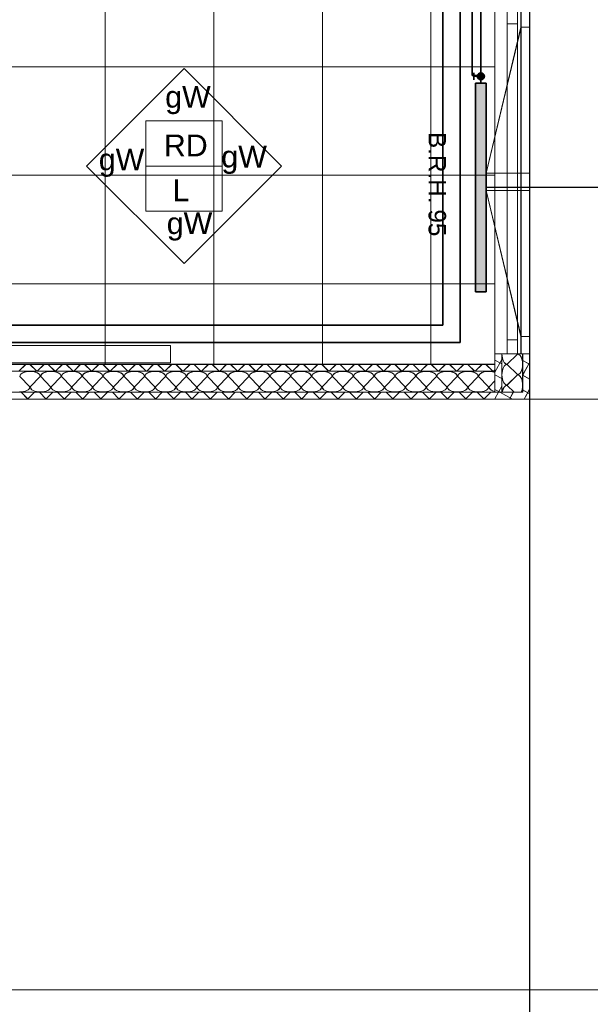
# Model space of a CAD drawing. Extents: x 229 to 926, y 37 to 878.
# Tile 13 of 162: x 615 to 681, y 96 to 209. Entities that reach past the tile are written whole.
import ezdxf
from ezdxf.lldxf.tags import DXFTag

# ---------------------------------------------------------------- set-up
doc = ezdxf.new("R2010")
doc.units = 0
doc.layers.get('0').update_dxf_attribs({"lineweight": 13})
doc.layers.add('A_BI_Aussenwand', color=5, linetype='Continuous', lineweight=18, true_color=0x0000ff, plot=False)
doc.layers.add('A_BI_Fenster', color=1, linetype='Continuous', lineweight=18, true_color=0xff0000, plot=False)
for name, color, linetype, lineweight in [('Ausstattung', 7, 'Continuous', 25), ('Axen', 7, 'Continuous', 25), ('Axen-A03ENIVKI0', 7, 'Continuous', 25), ('Beschriftung', 7, 'Continuous', 25), ('Beschriftung-A03ENIVII0', 7, 'Continuous', 25), ('Deckenspiegel', 7, 'Continuous', 25), ('Fenster', 7, 'Continuous', 25), ('Fenster-A03ENIVJI0', 7, 'Continuous', 25), ('Fullfläche', 7, 'Continuous', 25), ('Fullfläche-A03ENIVQI0', 7, 'Continuous', 25), ('H_BI_Heizkoerpertext', 7, 'Continuous', 25), ('Maßlinien', 7, 'Continuous', 25), ('Maßlinien-A03ENIVNI0', 7, 'Continuous', 25), ('Wände', 7, 'Continuous', 25), ('Wände-A03ENIVMI0', 7, 'Continuous', 25)]:
    doc.layers.add(name, color=color, linetype=linetype, lineweight=lineweight)
for name, color, linetype, lineweight, true_color in [('H_BI_Heizkoerper', 1, 'Continuous', 35, 0xff0000), ('H_BI_Heizkoerperflaeche', 7, 'Continuous', 35, 0xffcccc), ('H_BI_Ruecklauf', 5, 'fein_strichliert', 35, 0x0000ff), ('H_BI_Vorlauf', 7, 'Continuous', 35, 0xed0e24)]:
    doc.layers.add(name, color=color, linetype=linetype, lineweight=lineweight, true_color=true_color)
doc.styles.get("Standard").update_dxf_attribs({"font": 'arial.ttf'})
tags = doc.linetypes.add('ALL_S25', pattern=[0.001, 0, -0.001]).pattern_tags.tags
tags[6:7] = [DXFTag(74, 4), DXFTag(75, 0), DXFTag(340, '0'), DXFTag(46, 1.0), DXFTag(50, 0.0), DXFTag(44, 0.0), DXFTag(45, 0.0)]
tags[4:5] = [DXFTag(74, 4), DXFTag(75, 0), DXFTag(340, '0'), DXFTag(46, 1.0), DXFTag(50, 0.0), DXFTag(44, 0.0), DXFTag(45, 0.0)]
tags = doc.linetypes.add('ALL_S25-A03ENIVOI0', pattern=[0.001, 0, -0.001]).pattern_tags.tags
tags[6:7] = [DXFTag(74, 4), DXFTag(75, 0), DXFTag(340, '0'), DXFTag(46, 1.0), DXFTag(50, 0.0), DXFTag(44, 0.0), DXFTag(45, 0.0)]
tags[4:5] = [DXFTag(74, 4), DXFTag(75, 0), DXFTag(340, '0'), DXFTag(46, 1.0), DXFTag(50, 0.0), DXFTag(44, 0.0), DXFTag(45, 0.0)]
tags = doc.linetypes.add('fein_strichliert', pattern=[4, 1, -2, 1]).pattern_tags.tags
tags[8:9] = [DXFTag(74, 4), DXFTag(75, 0), DXFTag(340, '0'), DXFTag(46, 0.0), DXFTag(50, 0.0), DXFTag(44, 0.0), DXFTag(45, 0.0)]
tags[6:7] = [DXFTag(74, 4), DXFTag(75, 0), DXFTag(340, '0'), DXFTag(46, 0.0), DXFTag(50, 0.0), DXFTag(44, 0.0), DXFTag(45, 0.0)]
tags[4:5] = [DXFTag(74, 4), DXFTag(75, 0), DXFTag(340, '0'), DXFTag(46, 0.0), DXFTag(50, 0.0), DXFTag(44, 0.0), DXFTag(45, 0.0)]
tags = doc.linetypes.add('VERDECKT2_S2', pattern=[0.0027, 0.002, -0.0007]).pattern_tags.tags
tags[6:7] = [DXFTag(74, 4), DXFTag(75, 0), DXFTag(340, '0'), DXFTag(46, 1.0), DXFTag(50, 0.0), DXFTag(44, 0.0), DXFTag(45, 0.0)]
tags[4:5] = [DXFTag(74, 4), DXFTag(75, 0), DXFTag(340, '0'), DXFTag(46, 1.0), DXFTag(50, 0.0), DXFTag(44, 0.0), DXFTag(45, 0.0)]
tags = doc.linetypes.add('VERDECKT2_S2-A03ENIVRI0', pattern=[0.0027, 0.002, -0.0007]).pattern_tags.tags
tags[6:7] = [DXFTag(74, 4), DXFTag(75, 0), DXFTag(340, '0'), DXFTag(46, 1.0), DXFTag(50, 0.0), DXFTag(44, 0.0), DXFTag(45, 0.0)]
tags[4:5] = [DXFTag(74, 4), DXFTag(75, 0), DXFTag(340, '0'), DXFTag(46, 1.0), DXFTag(50, 0.0), DXFTag(44, 0.0), DXFTag(45, 0.0)]

# ---------------------------------------------------------------- blocks, each defined once
blk = doc.blocks.new('Referenz-A03ENIVGI0', base_point=(255.73, 66.03))
at = {"layer": 'Ausstattung', "color": 0, "lineweight": -2}
for p, q in [((592.69, 171.51), (632.69, 171.5)), ((632.69, 171.5), (632.69, 169.5)), ((632.69, 169.5), (592.69, 169.51))]:
    blk.add_line(p, q, dxfattribs=at)
at = {"layer": 'Axen', "color": 0, "linetype": 'ALL_S25', "lineweight": -2, "ltscale": 0.13}
for p, q in [((674.04, 66.03), (674.04, 801.55)), ((735.55, 165.34), (301.61, 165.34)), ((735.55, 97.34), (301.6, 97.34))]:
    blk.add_line(p, q, dxfattribs=at)
at = {"layer": 'Beschriftung', "color": 0, "lineweight": -2}
for p, q in [((623.05, 192.17), (634.26, 203.38)), ((634.26, 203.38), (645.47, 192.16)), ((629.86, 192.17), (629.86, 197.37)), ((629.86, 197.37), (638.66, 197.36)), ((638.66, 197.36), (638.66, 192.16)), ((634.26, 180.95), (623.05, 192.17)), ((638.66, 192.16), (629.86, 192.17)), ((629.86, 186.97), (629.86, 192.17)), ((645.47, 192.16), (634.26, 180.95)), ((638.66, 192.16), (638.66, 186.96)), ((638.66, 186.96), (629.86, 186.97))]:
    blk.add_line(p, q, dxfattribs=at)
at = {"layer": 'Fenster', "color": 0, "lineweight": -2}
for p, q in [((673.04, 210.14), (673.04, 170.54)), ((673.04, 208.14), (674.04, 208.14)), ((673.04, 191.34), (674.04, 191.34)), ((674.04, 189.34), (673.04, 189.34)), ((673.04, 172.54), (674.04, 172.54)), ((674.04, 170.54), (670.04, 170.54))]:
    blk.add_line(p, q, dxfattribs=at)
at = {"layer": 'Fenster', "color": 0, "linetype": 'VERDECKT2_S2', "lineweight": -2, "ltscale": 0.13}
for p, q in [((673.04, 208.14), (669.04, 191.34)), ((669.04, 191.34), (673.04, 191.34)), ((669.04, 189.34), (673.04, 189.34)), ((673.04, 172.54), (669.04, 189.34))]:
    blk.add_line(p, q, dxfattribs=at)
at = {"layer": 'Fullfläche', "color": 0, "lineweight": -2}
for p, q in [((672.64, 170.52), (671.44, 169.36)), ((615.26, 168.54), (616.06, 169.34)), ((617.31, 168.54), (616.51, 169.34)), ((617.36, 168.54), (618.16, 169.34)), ((619.41, 168.54), (618.61, 169.34)), ((619.46, 168.54), (620.26, 169.34)), ((621.51, 168.54), (620.71, 169.34)), ((621.56, 168.54), (622.36, 169.34)), ((623.61, 168.54), (622.81, 169.34)), ((623.66, 168.54), (624.46, 169.34)), ((625.71, 168.54), (624.91, 169.34)), ((625.76, 168.54), (626.56, 169.34)), ((627.81, 168.54), (627.01, 169.34)), ((627.86, 168.54), (628.66, 169.34)), ((629.91, 168.54), (629.11, 169.34)), ((629.96, 168.54), (630.76, 169.34)), ((632.01, 168.54), (631.21, 169.34)), ((632.06, 168.54), (632.86, 169.34)), ((634.11, 168.54), (633.31, 169.34)), ((634.16, 168.54), (634.96, 169.34)), ((636.21, 168.54), (635.41, 169.34)), ((636.26, 168.54), (637.06, 169.34)), ((638.31, 168.54), (637.51, 169.34)), ((638.36, 168.54), (639.16, 169.34)), ((640.41, 168.54), (639.61, 169.34)), ((640.46, 168.54), (641.26, 169.34)), ((642.51, 168.54), (641.71, 169.34)), ((642.56, 168.54), (643.36, 169.34)), ((644.61, 168.54), (643.81, 169.34)), ((644.66, 168.54), (645.46, 169.34)), ((646.71, 168.54), (645.91, 169.34)), ((646.76, 168.54), (647.56, 169.34)), ((648.81, 168.54), (648.01, 169.34)), ((648.86, 168.54), (649.66, 169.34)), ((650.91, 168.54), (650.11, 169.34)), ((650.96, 168.54), (651.76, 169.34)), ((653.01, 168.54), (652.21, 169.34)), ((653.06, 168.54), (653.86, 169.34)), ((655.11, 168.54), (654.31, 169.34)), ((655.16, 168.54), (655.96, 169.34)), ((657.21, 168.54), (656.41, 169.34)), ((657.26, 168.54), (658.06, 169.34)), ((659.31, 168.54), (658.51, 169.34)), ((659.36, 168.54), (660.16, 169.34)), ((661.41, 168.54), (660.61, 169.34)), ((661.46, 168.54), (662.26, 169.34)), ((663.51, 168.54), (662.71, 169.34)), ((663.56, 168.54), (664.36, 169.34)), ((665.61, 168.54), (664.81, 169.34)), ((665.66, 168.54), (666.46, 169.34)), ((667.71, 168.54), (666.91, 169.34)), ((667.76, 168.54), (668.56, 169.34)), ((669.81, 168.54), (669.01, 169.34)), ((670.84, 169.9), (670.04, 168.44)), ((670.04, 169.84), (670.84, 169.4)), ((671.44, 169.32), (672.64, 168.16)), ((673.24, 169.77), (673.94, 169.39)), ((673.94, 169.38), (673.24, 168.1)), ((674.04, 169.56), (673.94, 169.39)), ((673.94, 169.39), (674.04, 169.33)), ((615.36, 167.94), (616.51, 166.74)), ((616.56, 166.74), (617.71, 167.94)), ((617.76, 167.94), (618.91, 166.74)), ((618.96, 166.74), (620.11, 167.94)), ((620.16, 167.94), (621.31, 166.74)), ((621.36, 166.74), (622.51, 167.94)), ((622.56, 167.94), (623.71, 166.74)), ((623.76, 166.74), (624.91, 167.94)), ((624.96, 167.94), (626.11, 166.74)), ((626.16, 166.74), (627.31, 167.94)), ((627.36, 167.94), (628.51, 166.74)), ((628.56, 166.74), (629.71, 167.94)), ((629.76, 167.94), (630.91, 166.74)), ((630.96, 166.74), (632.11, 167.94)), ((632.16, 167.94), (633.31, 166.74)), ((633.36, 166.74), (634.51, 167.94)), ((634.56, 167.94), (635.71, 166.74)), ((635.76, 166.74), (636.91, 167.94)), ((636.96, 167.94), (638.11, 166.74)), ((638.16, 166.74), (639.31, 167.94)), ((639.36, 167.94), (640.51, 166.74)), ((640.56, 166.74), (641.71, 167.94)), ((641.76, 167.94), (642.91, 166.74)), ((642.96, 166.74), (644.11, 167.94)), ((644.16, 167.94), (645.31, 166.74)), ((645.36, 166.74), (646.51, 167.94)), ((646.56, 167.94), (647.71, 166.74)), ((647.76, 166.74), (648.91, 167.94)), ((648.96, 167.94), (650.11, 166.74)), ((650.16, 166.74), (651.31, 167.94)), ((651.36, 167.94), (652.51, 166.74)), ((652.56, 166.74), (653.71, 167.94)), ((653.76, 167.94), (654.91, 166.74)), ((654.96, 166.74), (656.11, 167.94)), ((656.16, 167.94), (657.31, 166.74)), ((657.36, 166.74), (658.51, 167.94)), ((658.56, 167.94), (659.71, 166.74)), ((659.76, 166.74), (660.91, 167.94)), ((660.96, 167.94), (662.11, 166.74)), ((662.16, 166.74), (663.31, 167.94)), ((663.36, 167.94), (664.51, 166.74)), ((664.56, 166.74), (665.71, 167.94)), ((665.76, 167.94), (666.91, 166.74)), ((666.96, 166.74), (668.11, 167.94)), ((668.16, 167.94), (669.31, 166.74)), ((669.86, 168.54), (670.04, 168.71)), ((670.04, 168.14), (670.84, 167.7)), ((672.64, 168.12), (671.44, 166.96)), ((673.24, 168.08), (674.04, 167.64)), ((669.36, 166.74), (670.04, 167.45)), ((670.84, 166.82), (670.5, 166.2)), ((671.44, 166.92), (672.24, 166.14)), ((616.31, 165.34), (615.51, 166.14)), ((616.26, 165.34), (617.06, 166.14)), ((618.41, 165.34), (617.61, 166.14)), ((618.36, 165.34), (619.16, 166.14)), ((620.51, 165.34), (619.71, 166.14)), ((620.46, 165.34), (621.26, 166.14)), ((622.61, 165.34), (621.81, 166.14)), ((622.56, 165.34), (623.36, 166.14)), ((624.71, 165.34), (623.91, 166.14)), ((624.66, 165.34), (625.46, 166.14)), ((626.81, 165.34), (626.01, 166.14)), ((626.76, 165.34), (627.56, 166.14)), ((628.91, 165.34), (628.11, 166.14)), ((628.86, 165.34), (629.66, 166.14)), ((631.01, 165.34), (630.21, 166.14)), ((630.96, 165.34), (631.76, 166.14)), ((633.11, 165.34), (632.31, 166.14)), ((633.06, 165.34), (633.86, 166.14)), ((635.21, 165.34), (634.41, 166.14)), ((635.16, 165.34), (635.96, 166.14)), ((637.31, 165.34), (636.51, 166.14)), ((637.26, 165.34), (638.06, 166.14)), ((639.41, 165.34), (638.61, 166.14)), ((639.36, 165.34), (640.16, 166.14)), ((641.51, 165.34), (640.71, 166.14)), ((641.46, 165.34), (642.26, 166.14)), ((643.61, 165.34), (642.81, 166.14)), ((643.56, 165.34), (644.36, 166.14)), ((645.71, 165.34), (644.91, 166.14)), ((645.66, 165.34), (646.46, 166.14)), ((647.81, 165.34), (647.01, 166.14)), ((647.76, 165.34), (648.56, 166.14)), ((649.91, 165.34), (649.11, 166.14)), ((649.86, 165.34), (650.66, 166.14)), ((652.01, 165.34), (651.21, 166.14)), ((651.96, 165.34), (652.76, 166.14)), ((654.11, 165.34), (653.31, 166.14)), ((654.06, 165.34), (654.86, 166.14)), ((656.21, 165.34), (655.41, 166.14)), ((656.16, 165.34), (656.96, 166.14)), ((658.31, 165.34), (657.51, 166.14)), ((658.26, 165.34), (659.06, 166.14)), ((660.41, 165.34), (659.61, 166.14)), ((660.36, 165.34), (661.16, 166.14)), ((662.51, 165.34), (661.71, 166.14)), ((662.46, 165.34), (663.26, 166.14)), ((664.61, 165.34), (663.81, 166.14)), ((664.56, 165.34), (665.36, 166.14)), ((666.71, 165.34), (665.91, 166.14)), ((666.66, 165.34), (667.46, 166.14)), ((668.81, 165.34), (668.01, 166.14)), ((668.76, 165.34), (669.56, 166.14)), ((670.04, 166.45), (670.49, 166.2)), ((670.46, 166.14), (670.04, 165.36)), ((670.49, 166.2), (670.46, 166.14)), ((670.5, 166.2), (670.6, 166.14)), ((670.6, 166.14), (672.05, 165.34)), ((672.16, 166.14), (671.72, 165.34)), ((673.24, 166.39), (674.04, 165.95)), ((674.04, 166.48), (673.41, 165.34))]:
    blk.add_line(p, q, dxfattribs=at)
for centre, major_axis, start_param, end_param in [((671.44, 170.54), (0, -1.18), 4.712469, 6.283185), ((672.64, 169.34), (0, -1.18), 0, 3.141593), ((671.44, 168.14), (0, -1.18), 3.141593, 4.712389), ((616.54, 167.94), (1.18, 0), 0, 3.141593), ((618.94, 167.94), (1.18, 0), 0, 3.141593), ((621.34, 167.94), (1.18, 0), 0, 3.141593), ((623.74, 167.94), (1.18, 0), 0, 3.141593), ((626.14, 167.94), (1.18, 0), 0, 3.141593), ((628.54, 167.94), (1.18, 0), 0, 3.141593), ((630.94, 167.94), (1.18, 0), 0, 3.141593), ((633.34, 167.94), (1.18, 0), 0, 3.141593), ((635.74, 167.94), (1.18, 0), 0, 3.141593), ((638.14, 167.94), (1.18, 0), 0, 3.141593), ((640.54, 167.94), (1.18, 0), 0, 3.141593), ((642.94, 167.94), (1.18, 0), 0, 3.141593), ((645.34, 167.94), (1.18, 0), 0, 3.141593), ((647.74, 167.94), (1.18, 0), 0, 3.141593), ((650.14, 167.94), (1.18, 0), 0, 3.141593), ((652.54, 167.94), (1.18, 0), 0, 3.141593), ((654.94, 167.94), (1.18, 0), 0, 3.141593), ((657.34, 167.94), (1.18, 0), 0, 3.141593), ((659.74, 167.94), (1.18, 0), 0, 3.141593), ((662.14, 167.94), (1.18, 0), 0, 3.141593), ((664.54, 167.94), (1.18, 0), 0, 3.141593), ((666.94, 167.94), (1.18, 0), 0, 3.141593), ((669.34, 167.94), (1.18, 0), 0.932702, 3.141593), ((671.44, 168.14), (0, -1.18), 4.712389, 6.283185), ((672.64, 166.94), (0, -1.18), 0.822653, 3.141593), ((615.34, 166.74), (1.18, 0), 4.712389, 6.283185), ((617.74, 166.74), (1.18, 0), 3.141593, 4.712389), ((617.74, 166.74), (1.18, 0), 4.712389, 6.283185), ((620.14, 166.74), (1.18, 0), 3.141593, 4.712389), ((620.14, 166.74), (1.18, 0), 4.712389, 6.283185), ((622.54, 166.74), (1.18, 0), 3.141593, 4.712389), ((622.54, 166.74), (1.18, 0), 4.712389, 6.283185), ((624.94, 166.74), (1.18, 0), 3.141593, 4.712389), ((624.94, 166.74), (1.18, 0), 4.712389, 6.283185), ((627.34, 166.74), (1.18, 0), 3.141593, 4.712389), ((627.34, 166.74), (1.18, 0), 4.712389, 6.283185), ((629.74, 166.74), (1.18, 0), 3.141593, 4.712389), ((629.74, 166.74), (1.18, 0), 4.712389, 6.283185), ((632.14, 166.74), (1.18, 0), 3.141593, 4.712389), ((632.14, 166.74), (1.18, 0), 4.712389, 6.283185), ((634.54, 166.74), (1.18, 0), 3.141593, 4.712389), ((634.54, 166.74), (1.18, 0), 4.712389, 6.283185), ((636.94, 166.74), (1.18, 0), 3.141593, 4.712389), ((636.94, 166.74), (1.18, 0), 4.712389, 6.283185), ((639.34, 166.74), (1.18, 0), 3.141593, 4.712389), ((639.34, 166.74), (1.18, 0), 4.712389, 6.283185), ((641.74, 166.74), (1.18, 0), 3.141593, 4.712389), ((641.74, 166.74), (1.18, 0), 4.712389, 6.283185), ((644.14, 166.74), (1.18, 0), 3.141593, 4.712389), ((644.14, 166.74), (1.18, 0), 4.712389, 6.283185), ((646.54, 166.74), (1.18, 0), 3.141593, 4.712389), ((646.54, 166.74), (1.18, 0), 4.712389, 6.283185), ((648.94, 166.74), (1.18, 0), 3.141593, 4.712389), ((648.94, 166.74), (1.18, 0), 4.712389, 6.283185), ((651.34, 166.74), (1.18, 0), 3.141593, 4.712389), ((651.34, 166.74), (1.18, 0), 4.712389, 6.283185), ((653.74, 166.74), (1.18, 0), 3.141593, 4.712389), ((653.74, 166.74), (1.18, 0), 4.712389, 6.283185), ((656.14, 166.74), (1.18, 0), 3.141593, 4.712389), ((656.14, 166.74), (1.18, 0), 4.712389, 6.283185), ((658.54, 166.74), (1.18, 0), 3.141593, 4.712389), ((658.54, 166.74), (1.18, 0), 4.712389, 6.283185), ((660.94, 166.74), (1.18, 0), 3.141593, 4.712389), ((660.94, 166.74), (1.18, 0), 4.712389, 6.283185), ((663.34, 166.74), (1.18, 0), 3.141593, 4.712389), ((663.34, 166.74), (1.18, 0), 4.712389, 6.283185), ((665.74, 166.74), (1.18, 0), 3.141593, 4.712389), ((665.74, 166.74), (1.18, 0), 4.712389, 6.283185), ((668.14, 166.74), (1.18, 0), 3.141593, 4.712389), ((668.14, 166.74), (1.18, 0), 4.712389, 6.283185), ((670.54, 166.74), (1.18, 0), 3.141593, 4.273696), ((671.44, 165.74), (0, -1.18), 3.141593, 4.365287)]:
    blk.add_ellipse(centre, major_axis=major_axis, ratio=0.5, start_param=start_param, end_param=end_param, dxfattribs=at)
at = {"layer": 'Wände', "color": 0, "lineweight": -2}
for p, q in [((670.04, 166.14), (670.04, 362.84)), ((674.04, 165.34), (674.04, 215.34)), ((670.84, 170.54), (670.84, 166.14)), ((673.24, 170.54), (673.24, 166.14)), ((555.34, 169.34), (670.04, 169.34)), ((670.04, 168.54), (555.34, 168.54)), ((555.33, 166.14), (670.84, 166.14)), ((673.24, 166.14), (670.84, 166.14)), ((549.34, 165.34), (674.04, 165.34))]:
    blk.add_line(p, q, dxfattribs=at)
at = {"layer": 'Beschriftung', "color": 0, "lineweight": -2, "char_height": 2.5, "attachment_point": 1, "rotation": 359.9932}
for s, insert in [('{\\fArial;gW}', (632.09, 201.38)), ('{\\fArial;RD}', (631.94, 195.79)), ('{\\fArial;gW}', (624.45, 194.17)), ('{\\fArial;gW}', (638.56, 194.5)), ('{\\fArial;L}', (632.94, 190.62)), ('{\\fArial;gW}', (632.28, 186.83))]:
    blk.add_mtext(s, dxfattribs=dict(at, insert=insert))
at = {"layer": 'Maßlinien', "color": 0, "lineweight": -2, "char_height": 2, "attachment_point": 1, "rotation": 270}
for s, insert in [('{\\fArial;B.R.H.}', (664.41, 196.09)), ('{\\fArial;95}', (664.41, 187.18))]:
    blk.add_mtext(s, dxfattribs=dict(at, insert=insert))
blk = doc.blocks.new('Referenz-A03ENIVUI0', base_point=(281.6, 66.03))
at = {"layer": 'Axen-A03ENIVKI0', "color": 0, "linetype": 'ALL_S25-A03ENIVOI0', "lineweight": -2, "ltscale": 0.13}
for p, q in [((674.03, 66.03), (674.03, 801.55)), ((735.55, 165.35), (301.61, 165.35)), ((735.55, 97.35), (301.6, 97.35))]:
    blk.add_line(p, q, dxfattribs=at)
at = {"layer": 'Beschriftung-A03ENIVII0', "color": 0, "lineweight": -2}
for p, q in [((623.05, 192.17), (634.26, 203.38)), ((634.26, 203.38), (645.47, 192.17)), ((629.86, 192.17), (629.86, 197.37)), ((629.86, 197.37), (638.66, 197.37)), ((638.66, 197.37), (638.66, 192.17)), ((634.26, 180.96), (623.05, 192.17)), ((638.66, 192.17), (629.86, 192.17)), ((629.86, 186.97), (629.86, 192.17)), ((645.47, 192.17), (634.26, 180.96)), ((638.66, 192.17), (638.66, 186.97)), ((638.66, 186.97), (629.86, 186.97))]:
    blk.add_line(p, q, dxfattribs=at)
at = {"layer": 'Deckenspiegel', "color": 0, "lineweight": -2}
for p, q in [((625.18, 362.85), (625.18, 169.35)), ((637.68, 362.85), (637.68, 169.35)), ((650.18, 362.85), (650.18, 169.35)), ((662.68, 362.85), (662.68, 169.35)), ((670.03, 169.35), (670.03, 362.85)), ((670.03, 203.6), (555.33, 203.6)), ((670.03, 191.1), (555.33, 191.1)), ((670.03, 178.6), (555.33, 178.6)), ((555.33, 169.35), (670.03, 169.35))]:
    blk.add_line(p, q, dxfattribs=at)
at = {"layer": 'Fenster-A03ENIVJI0', "color": 0, "lineweight": -2}
for p, q in [((673.03, 210.15), (673.03, 170.55)), ((673.03, 208.15), (674.03, 208.15)), ((673.03, 191.35), (674.03, 191.35)), ((674.03, 189.35), (673.03, 189.35)), ((673.03, 172.55), (674.03, 172.55)), ((674.03, 170.55), (670.03, 170.55))]:
    blk.add_line(p, q, dxfattribs=at)
at = {"layer": 'Fenster-A03ENIVJI0', "color": 0, "linetype": 'VERDECKT2_S2-A03ENIVRI0', "lineweight": -2, "ltscale": 0.13}
for p, q in [((673.03, 208.15), (669.03, 191.35)), ((669.03, 191.35), (673.03, 191.35)), ((669.03, 189.35), (673.03, 189.35)), ((673.03, 172.55), (669.03, 189.35))]:
    blk.add_line(p, q, dxfattribs=at)
at = {"layer": 'Fullfläche-A03ENIVQI0', "color": 0, "lineweight": -2}
for p, q in [((672.63, 170.52), (671.43, 169.37)), ((615.26, 168.55), (616.06, 169.35)), ((617.3, 168.55), (616.5, 169.35)), ((617.36, 168.55), (618.16, 169.35)), ((619.4, 168.55), (618.6, 169.35)), ((619.46, 168.55), (620.26, 169.35)), ((621.5, 168.55), (620.7, 169.35)), ((621.56, 168.55), (622.36, 169.35)), ((623.6, 168.55), (622.8, 169.35)), ((623.66, 168.55), (624.46, 169.35)), ((625.7, 168.55), (624.9, 169.35)), ((625.76, 168.55), (626.56, 169.35)), ((627.8, 168.55), (627, 169.35)), ((627.86, 168.55), (628.66, 169.35)), ((629.9, 168.55), (629.1, 169.35)), ((629.96, 168.55), (630.76, 169.35)), ((632, 168.55), (631.2, 169.35)), ((632.06, 168.55), (632.86, 169.35)), ((634.1, 168.55), (633.3, 169.35)), ((634.16, 168.55), (634.96, 169.35)), ((636.2, 168.55), (635.4, 169.35)), ((636.26, 168.55), (637.06, 169.35)), ((638.3, 168.55), (637.5, 169.35)), ((638.36, 168.55), (639.16, 169.35)), ((640.4, 168.55), (639.6, 169.35)), ((640.46, 168.55), (641.26, 169.35)), ((642.5, 168.55), (641.7, 169.35)), ((642.56, 168.55), (643.36, 169.35)), ((644.6, 168.55), (643.8, 169.35)), ((644.66, 168.55), (645.46, 169.35)), ((646.7, 168.55), (645.9, 169.35)), ((646.76, 168.55), (647.56, 169.35)), ((648.8, 168.55), (648, 169.35)), ((648.86, 168.55), (649.66, 169.35)), ((650.9, 168.55), (650.1, 169.35)), ((650.96, 168.55), (651.76, 169.35)), ((653, 168.55), (652.2, 169.35)), ((653.06, 168.55), (653.86, 169.35)), ((655.1, 168.55), (654.3, 169.35)), ((655.16, 168.55), (655.96, 169.35)), ((657.2, 168.55), (656.4, 169.35)), ((657.26, 168.55), (658.06, 169.35)), ((659.3, 168.55), (658.5, 169.35)), ((659.36, 168.55), (660.16, 169.35)), ((661.4, 168.55), (660.6, 169.35)), ((661.46, 168.55), (662.26, 169.35)), ((663.5, 168.55), (662.71, 169.35)), ((663.56, 168.55), (664.36, 169.35)), ((665.6, 168.55), (664.81, 169.35)), ((665.66, 168.55), (666.46, 169.35)), ((667.7, 168.55), (666.9, 169.35)), ((667.76, 168.55), (668.56, 169.35)), ((669.8, 168.55), (669, 169.35)), ((670.83, 169.91), (670.03, 168.45)), ((670.03, 169.84), (670.83, 169.4)), ((671.43, 169.32), (672.63, 168.17)), ((673.23, 169.78), (673.94, 169.39)), ((673.94, 169.39), (673.23, 168.11)), ((674.03, 169.56), (673.94, 169.39)), ((673.94, 169.39), (674.03, 169.34)), ((615.36, 167.95), (616.51, 166.75)), ((616.56, 166.75), (617.71, 167.95)), ((617.76, 167.95), (618.91, 166.75)), ((618.96, 166.75), (620.11, 167.95)), ((620.16, 167.95), (621.31, 166.75)), ((621.36, 166.75), (622.51, 167.95)), ((622.56, 167.95), (623.71, 166.75)), ((623.76, 166.75), (624.91, 167.95)), ((624.96, 167.95), (626.11, 166.75)), ((626.16, 166.75), (627.31, 167.95)), ((627.36, 167.95), (628.51, 166.75)), ((628.56, 166.75), (629.71, 167.95)), ((629.76, 167.95), (630.91, 166.75)), ((630.96, 166.75), (632.11, 167.95)), ((632.16, 167.95), (633.31, 166.75)), ((633.36, 166.75), (634.51, 167.95)), ((634.56, 167.95), (635.71, 166.75)), ((635.76, 166.75), (636.91, 167.95)), ((636.96, 167.95), (638.11, 166.75)), ((638.16, 166.75), (639.31, 167.95)), ((639.36, 167.95), (640.51, 166.75)), ((640.56, 166.75), (641.71, 167.95)), ((641.76, 167.95), (642.91, 166.75)), ((642.96, 166.75), (644.11, 167.95)), ((644.16, 167.95), (645.31, 166.75)), ((645.36, 166.75), (646.51, 167.95)), ((646.56, 167.95), (647.71, 166.75)), ((647.76, 166.75), (648.91, 167.95)), ((648.96, 167.95), (650.11, 166.75)), ((650.16, 166.75), (651.31, 167.95)), ((651.36, 167.95), (652.51, 166.75)), ((652.56, 166.75), (653.71, 167.95)), ((653.76, 167.95), (654.91, 166.75)), ((654.96, 166.75), (656.11, 167.95)), ((656.16, 167.95), (657.31, 166.75)), ((657.36, 166.75), (658.51, 167.95)), ((658.56, 167.95), (659.71, 166.75)), ((659.76, 166.75), (660.91, 167.95)), ((660.96, 167.95), (662.11, 166.75)), ((662.16, 166.75), (663.31, 167.95)), ((663.36, 167.95), (664.51, 166.75)), ((664.56, 166.75), (665.71, 167.95)), ((665.76, 167.95), (666.91, 166.75)), ((666.96, 166.75), (668.11, 167.95)), ((668.16, 167.95), (669.31, 166.75)), ((669.86, 168.55), (670.03, 168.72)), ((670.03, 168.15), (670.83, 167.71)), ((672.63, 168.12), (671.43, 166.97)), ((673.23, 168.09), (674.03, 167.65)), ((669.36, 166.75), (670.03, 167.45)), ((670.83, 166.82), (670.49, 166.21)), ((671.43, 166.92), (672.24, 166.15)), ((616.3, 165.35), (615.51, 166.15)), ((616.26, 165.35), (617.06, 166.15)), ((618.41, 165.35), (617.61, 166.15)), ((618.36, 165.35), (619.16, 166.15)), ((620.51, 165.35), (619.71, 166.15)), ((620.46, 165.35), (621.26, 166.15)), ((622.61, 165.35), (621.81, 166.15)), ((622.56, 165.35), (623.36, 166.15)), ((624.71, 165.35), (623.91, 166.15)), ((624.66, 165.35), (625.46, 166.15)), ((626.81, 165.35), (626.01, 166.15)), ((626.76, 165.35), (627.56, 166.15)), ((628.91, 165.35), (628.11, 166.15)), ((628.86, 165.35), (629.66, 166.15)), ((631.01, 165.35), (630.21, 166.15)), ((630.96, 165.35), (631.76, 166.15)), ((633.11, 165.35), (632.31, 166.15)), ((633.06, 165.35), (633.86, 166.15)), ((635.21, 165.35), (634.41, 166.15)), ((635.16, 165.35), (635.96, 166.15)), ((637.31, 165.35), (636.51, 166.15)), ((637.26, 165.35), (638.06, 166.15)), ((639.41, 165.35), (638.61, 166.15)), ((639.36, 165.35), (640.16, 166.15)), ((641.51, 165.35), (640.71, 166.15)), ((641.46, 165.35), (642.26, 166.15)), ((643.61, 165.35), (642.81, 166.15)), ((643.56, 165.35), (644.36, 166.15)), ((645.71, 165.35), (644.91, 166.15)), ((645.66, 165.35), (646.46, 166.15)), ((647.81, 165.35), (647.01, 166.15)), ((647.76, 165.35), (648.56, 166.15)), ((649.91, 165.35), (649.11, 166.15)), ((649.86, 165.35), (650.66, 166.15)), ((652.01, 165.35), (651.21, 166.15)), ((651.96, 165.35), (652.76, 166.15)), ((654.11, 165.35), (653.31, 166.15)), ((654.06, 165.35), (654.86, 166.15)), ((656.21, 165.35), (655.41, 166.15)), ((656.16, 165.35), (656.96, 166.15)), ((658.31, 165.35), (657.51, 166.15)), ((658.26, 165.35), (659.06, 166.15)), ((660.41, 165.35), (659.61, 166.15)), ((660.36, 165.35), (661.16, 166.15)), ((662.51, 165.35), (661.71, 166.15)), ((662.46, 165.35), (663.26, 166.15)), ((664.61, 165.35), (663.81, 166.15)), ((664.56, 165.35), (665.36, 166.15)), ((666.71, 165.35), (665.91, 166.15)), ((666.66, 165.35), (667.46, 166.15)), ((668.81, 165.35), (668.01, 166.15)), ((668.76, 165.35), (669.56, 166.15)), ((670.03, 166.46), (670.49, 166.2)), ((670.46, 166.15), (670.03, 165.37)), ((670.49, 166.2), (670.46, 166.15)), ((670.49, 166.2), (670.59, 166.15)), ((670.59, 166.15), (672.05, 165.35)), ((672.15, 166.15), (671.72, 165.35)), ((673.23, 166.39), (674.03, 165.95)), ((674.03, 166.48), (673.41, 165.35))]:
    blk.add_line(p, q, dxfattribs=at)
for centre, major_axis, start_param, end_param in [((671.43, 170.55), (0, -1.18), 4.712469, 6.283185), ((672.63, 169.35), (0, -1.18), 0, 3.141593), ((671.43, 168.15), (0, -1.18), 3.141593, 4.712389), ((616.53, 167.95), (1.18, 0), 0, 3.141593), ((618.93, 167.95), (1.18, 0), 0, 3.141593), ((621.33, 167.95), (1.18, 0), 0, 3.141593), ((623.73, 167.95), (1.18, 0), 0, 3.141593), ((626.13, 167.95), (1.18, 0), 0, 3.141593), ((628.53, 167.95), (1.18, 0), 0, 3.141593), ((630.93, 167.95), (1.18, 0), 0, 3.141593), ((633.33, 167.95), (1.18, 0), 0, 3.141593), ((635.73, 167.95), (1.18, 0), 0, 3.141593), ((638.13, 167.95), (1.18, 0), 0, 3.141593), ((640.53, 167.95), (1.18, 0), 0, 3.141593), ((642.93, 167.95), (1.18, 0), 0, 3.141593), ((645.33, 167.95), (1.18, 0), 0, 3.141593), ((647.73, 167.95), (1.18, 0), 0, 3.141593), ((650.13, 167.95), (1.18, 0), 0, 3.141593), ((652.53, 167.95), (1.18, 0), 0, 3.141593), ((654.93, 167.95), (1.18, 0), 0, 3.141593), ((657.33, 167.95), (1.18, 0), 0, 3.141593), ((659.73, 167.95), (1.18, 0), 0, 3.141593), ((662.13, 167.95), (1.18, 0), 0, 3.141593), ((664.53, 167.95), (1.18, 0), 0, 3.141593), ((666.93, 167.95), (1.18, 0), 0, 3.141593), ((669.33, 167.95), (1.18, 0), 0.932702, 3.141593), ((671.43, 168.15), (0, -1.18), 4.712389, 6.283185), ((672.63, 166.95), (0, -1.18), 0.822653, 3.141593), ((615.33, 166.75), (1.18, 0), 4.712389, 6.283185), ((617.73, 166.75), (1.18, 0), 3.141593, 4.712389), ((617.73, 166.75), (1.18, 0), 4.712389, 6.283185), ((620.13, 166.75), (1.18, 0), 3.141593, 4.712389), ((620.13, 166.75), (1.18, 0), 4.712389, 6.283185), ((622.53, 166.75), (1.18, 0), 3.141593, 4.712389), ((622.53, 166.75), (1.18, 0), 4.712389, 6.283185), ((624.93, 166.75), (1.18, 0), 3.141593, 4.712389), ((624.93, 166.75), (1.18, 0), 4.712389, 6.283185), ((627.33, 166.75), (1.18, 0), 3.141593, 4.712389), ((627.33, 166.75), (1.18, 0), 4.712389, 6.283185), ((629.73, 166.75), (1.18, 0), 3.141593, 4.712389), ((629.73, 166.75), (1.18, 0), 4.712389, 6.283185), ((632.13, 166.75), (1.18, 0), 3.141593, 4.712389), ((632.13, 166.75), (1.18, 0), 4.712389, 6.283185), ((634.53, 166.75), (1.18, 0), 3.141593, 4.712389), ((634.53, 166.75), (1.18, 0), 4.712389, 6.283185), ((636.93, 166.75), (1.18, 0), 3.141593, 4.712389), ((636.93, 166.75), (1.18, 0), 4.712389, 6.283185), ((639.33, 166.75), (1.18, 0), 3.141593, 4.712389), ((639.33, 166.75), (1.18, 0), 4.712389, 6.283185), ((641.73, 166.75), (1.18, 0), 3.141593, 4.712389), ((641.73, 166.75), (1.18, 0), 4.712389, 6.283185), ((644.13, 166.75), (1.18, 0), 3.141593, 4.712389), ((644.13, 166.75), (1.18, 0), 4.712389, 6.283185), ((646.53, 166.75), (1.18, 0), 3.141593, 4.712389), ((646.53, 166.75), (1.18, 0), 4.712389, 6.283185), ((648.93, 166.75), (1.18, 0), 3.141593, 4.712389), ((648.93, 166.75), (1.18, 0), 4.712389, 6.283185), ((651.33, 166.75), (1.18, 0), 3.141593, 4.712389), ((651.33, 166.75), (1.18, 0), 4.712389, 6.283185), ((653.73, 166.75), (1.18, 0), 3.141593, 4.712389), ((653.73, 166.75), (1.18, 0), 4.712389, 6.283185), ((656.13, 166.75), (1.18, 0), 3.141593, 4.712389), ((656.13, 166.75), (1.18, 0), 4.712389, 6.283185), ((658.53, 166.75), (1.18, 0), 3.141593, 4.712389), ((658.53, 166.75), (1.18, 0), 4.712389, 6.283185), ((660.93, 166.75), (1.18, 0), 3.141593, 4.712389), ((660.93, 166.75), (1.18, 0), 4.712389, 6.283185), ((663.33, 166.75), (1.18, 0), 3.141593, 4.712389), ((663.33, 166.75), (1.18, 0), 4.712389, 6.283185), ((665.73, 166.75), (1.18, 0), 3.141593, 4.712389), ((665.73, 166.75), (1.18, 0), 4.712389, 6.283185), ((668.13, 166.75), (1.18, 0), 3.141593, 4.712389), ((668.13, 166.75), (1.18, 0), 4.712389, 6.283185), ((670.53, 166.75), (1.18, 0), 3.141593, 4.273696), ((671.43, 165.75), (0, -1.18), 3.141593, 4.365287)]:
    blk.add_ellipse(centre, major_axis=major_axis, ratio=0.5, start_param=start_param, end_param=end_param, dxfattribs=at)
at = {"layer": 'Wände-A03ENIVMI0', "color": 0, "lineweight": -2}
for p, q in [((670.03, 166.15), (670.03, 362.85)), ((674.03, 165.35), (674.03, 215.35)), ((670.83, 170.55), (670.83, 166.15)), ((673.23, 170.55), (673.23, 166.15)), ((555.33, 169.35), (670.03, 169.35)), ((670.03, 168.55), (555.33, 168.55)), ((555.33, 166.15), (670.83, 166.15)), ((673.23, 166.15), (670.83, 166.15)), ((549.33, 165.35), (674.03, 165.35))]:
    blk.add_line(p, q, dxfattribs=at)
at = {"layer": 'Beschriftung-A03ENIVII0', "color": 0, "lineweight": -2, "char_height": 2.5, "attachment_point": 1, "rotation": 359.9932}
for s, insert in [('{\\fArial;gW}', (632.09, 201.39)), ('{\\fArial;RD}', (631.93, 195.8)), ('{\\fArial;gW}', (624.45, 194.18)), ('{\\fArial;gW}', (638.55, 194.51)), ('{\\fArial;L}', (632.93, 190.63)), ('{\\fArial;gW}', (632.27, 186.83))]:
    blk.add_mtext(s, dxfattribs=dict(at, insert=insert))
at = {"layer": 'Maßlinien-A03ENIVNI0', "color": 0, "lineweight": -2, "char_height": 2, "attachment_point": 1, "rotation": 270}
for s, insert in [('{\\fArial;B.R.H.}', (664.4, 196.09)), ('{\\fArial;95}', (664.4, 187.18))]:
    blk.add_mtext(s, dxfattribs=dict(at, insert=insert))
blk = doc.blocks.new('Wand-A03ENIZ0I0', base_point=(670.04, 165.35))
at = {"color": 0, "linetype": 'ByBlock', "lineweight": -2, "ltscale": 0.18}
for p, q in [((670.04, 169.35), (670.04, 170.55)), ((674.04, 165.35), (674.04, 170.55))]:
    blk.add_line(p, q, dxfattribs=at)
blk = doc.blocks.new('Fenster-A03ENIZ8I0', base_point=(670.04, 170.55))
at = {"color": 0, "linetype": 'ByBlock', "lineweight": -2, "ltscale": 0.18}
for p, q in [((670.04, 210.15), (670.04, 170.55)), ((670.04, 210.15), (674.04, 210.15)), ((671.44, 210.15), (671.44, 170.55)), ((672.64, 210.15), (672.64, 170.55)), ((674.04, 210.15), (674.04, 170.55)), ((671.44, 208.55), (672.64, 208.55)), ((671.44, 172.15), (672.64, 172.15)), ((670.04, 170.55), (674.04, 170.55))]:
    blk.add_line(p, q, dxfattribs=at)
at = {"color": 0, "linetype": 'fein_strichliert', "lineweight": -2, "ltscale": 0.18}
blk.add_line((671.44, 170.55), (672.64, 170.55), dxfattribs=at)
blk = doc.blocks.new('Heizkörper-A03ENIZWI0', base_point=(667.62, 177.7))
at = {"color": 0, "linetype": 'ByBlock', "lineweight": -2, "ltscale": 0.35}
for p, q in [((667.8, 177.7), (667.8, 201.7)), ((667.8, 201.7), (669.04, 201.7)), ((669.04, 201.7), (669.04, 177.7)), ((669.04, 177.7), (667.8, 177.7))]:
    blk.add_line(p, q, dxfattribs=at)
at = {"layer": 'H_BI_Heizkoerperflaeche', "linetype": 'ByBlock', "lineweight": -2, "ltscale": 0.35}
blk.add_solid([(669.04, 177.7), (667.8, 177.7), (669.04, 201.7), (667.8, 201.7)], dxfattribs=at)
at = {"layer": 'H_BI_Ruecklauf', "linetype": 'fein_strichliert', "lineweight": -2, "ltscale": 0.35}
blk.add_line((668.42, 201.7), (668.42, 202.6), dxfattribs=at)
blk.add_circle((668.42, 202.6), 0.1, dxfattribs=at)
at = {"layer": 'H_BI_Vorlauf', "linetype": 'ByBlock', "lineweight": -2, "ltscale": 0.35}
for p, q in [((667.62, 202.1), (667.62, 202.9)), ((668.42, 201.7), (668.42, 203.3)), ((668.02, 202.5), (667.62, 202.5))]:
    blk.add_line(p, q, dxfattribs=at)
for radius in [0.4, 0.3, 0.2, 0.1]:
    blk.add_circle((668.42, 202.5), radius, dxfattribs=at)
blk = doc.blocks.new('Bauteilbeschriftung-A03ENIZYI0', base_point=(669.04, 183.7))
at = {"color": 0, "lineweight": -2}
for p, q in [((682.49, 195.7), (721.13, 195.7)), ((682.49, 183.7), (682.49, 195.7)), ((721.13, 195.7), (721.13, 183.7)), ((721.13, 183.7), (682.49, 183.7))]:
    blk.add_line(p, q, dxfattribs=at)
at = {"color": 0, "linetype": 'ByBlock', "lineweight": -2, "ltscale": 0.25}
blk.add_line((682.49, 189.7), (669.04, 189.7), dxfattribs=at)
at = {"color": 0, "linetype": 'ByBlock', "lineweight": -2, "ltscale": 0.25, "char_height": 2.5, "attachment_point": 1}
for s, insert in [('{\\W0.8;\\fArial;Flächenheizkörper}', (690.41, 194.95)), ('{\\W0.8;\\fArial;L: 1200 H: 500 T: 62}', (689.25, 190.95)), ('{\\W0.8;\\fArial;Qist =809 Watt  ms: 28.3 kg/h}', (683.53, 186.95))]:
    blk.add_mtext(s, dxfattribs=dict(at, insert=insert))
blk = doc.blocks.new('Mapress Edelstahl Rohr 14401-A03ENJ0MI0', base_point=(666.41, 202.6))
at = {"color": 0, "linetype": 'ByBlock', "lineweight": -2, "ltscale": 0.35}
for p, q in [((667.42, 211.5), (666.41, 211.5)), ((667.42, 202.6), (667.42, 211.5)), ((668.42, 202.6), (667.42, 202.6))]:
    blk.add_line(p, q, dxfattribs=at)
blk = doc.blocks.new('Mapress Edelstahl Rohr 14401-A03ENJ1AI0', base_point=(664.41, 203.3))
at = {"color": 0, "linetype": 'ByBlock', "lineweight": -2, "ltscale": 0.35}
for p, q in [((665.03, 212.63), (664.41, 212.63)), ((668.42, 212.63), (667.03, 212.63)), ((668.42, 203.3), (668.42, 212.63))]:
    blk.add_line(p, q, dxfattribs=at)
blk = doc.blocks.new('Mapress Edelstahl Rohr 14401-A03ENJ4AI0', base_point=(391.63, 173.85))
at = {"color": 0, "linetype": 'ByBlock', "lineweight": -2, "ltscale": 0.35}
for p, q in [((664.03, 173.85), (664.03, 212.25)), ((391.63, 173.85), (664.03, 173.85))]:
    blk.add_line(p, q, dxfattribs=at)
blk = doc.blocks.new('Mapress Edelstahl Rohr 14401-A03ENJ4CI0', base_point=(389.63, 171.85))
at = {"color": 0, "linetype": 'ByBlock', "lineweight": -2, "ltscale": 0.35}
for p, q in [((666.03, 171.85), (666.03, 211.13)), ((389.63, 171.85), (666.03, 171.85))]:
    blk.add_line(p, q, dxfattribs=at)
blk = doc.blocks.new('Wand-A03ENJ4II0', base_point=(552.85, 165.35))
at = {"color": 0, "linetype": 'ByBlock', "lineweight": -2, "ltscale": 0.18}
for p, q in [((552.85, 169.35), (670.04, 169.35)), ((556.85, 165.35), (674.04, 165.35))]:
    blk.add_line(p, q, dxfattribs=at)

msp = doc.modelspace()

# ---------------------------------------------------------------- block references
at = {"color": 251, "lineweight": 13, "ltscale": 0.13, "true_color": 0x606060}
for name, p in [('Referenz-A03ENIVGI0', (255.73, 66.03)), ('Referenz-A03ENIVUI0', (281.6, 66.03))]:
    msp.add_blockref(name, p, dxfattribs=at)
at = {"layer": 'A_BI_Aussenwand', "ltscale": 0.18}
for name, p in [('Wand-A03ENIZ0I0', (670.04, 165.35)), ('Wand-A03ENJ4II0', (552.85, 165.35))]:
    msp.add_blockref(name, p, dxfattribs=at)
at = {"layer": 'A_BI_Fenster', "ltscale": 0.18}
msp.add_blockref('Fenster-A03ENIZ8I0', (670.04, 170.55), dxfattribs=at)
at = {"layer": 'H_BI_Heizkoerper', "ltscale": 0.35}
msp.add_blockref('Heizkörper-A03ENIZWI0', (667.62, 177.7), dxfattribs=at)
at = {"layer": 'H_BI_Heizkoerpertext', "ltscale": 0.25}
msp.add_blockref('Bauteilbeschriftung-A03ENIZYI0', (669.04, 183.7), dxfattribs=at)
at = {"layer": 'H_BI_Ruecklauf', "ltscale": 0.35}
for name, p in [('Mapress Edelstahl Rohr 14401-A03ENJ4CI0', (389.63, 171.85)), ('Mapress Edelstahl Rohr 14401-A03ENJ0MI0', (666.41, 202.6))]:
    msp.add_blockref(name, p, dxfattribs=at)
at = {"layer": 'H_BI_Vorlauf', "ltscale": 0.35}
for name, p in [('Mapress Edelstahl Rohr 14401-A03ENJ4AI0', (391.63, 173.85)), ('Mapress Edelstahl Rohr 14401-A03ENJ1AI0', (664.41, 203.3))]:
    msp.add_blockref(name, p, dxfattribs=at)

doc.saveas('drawing.dxf')
